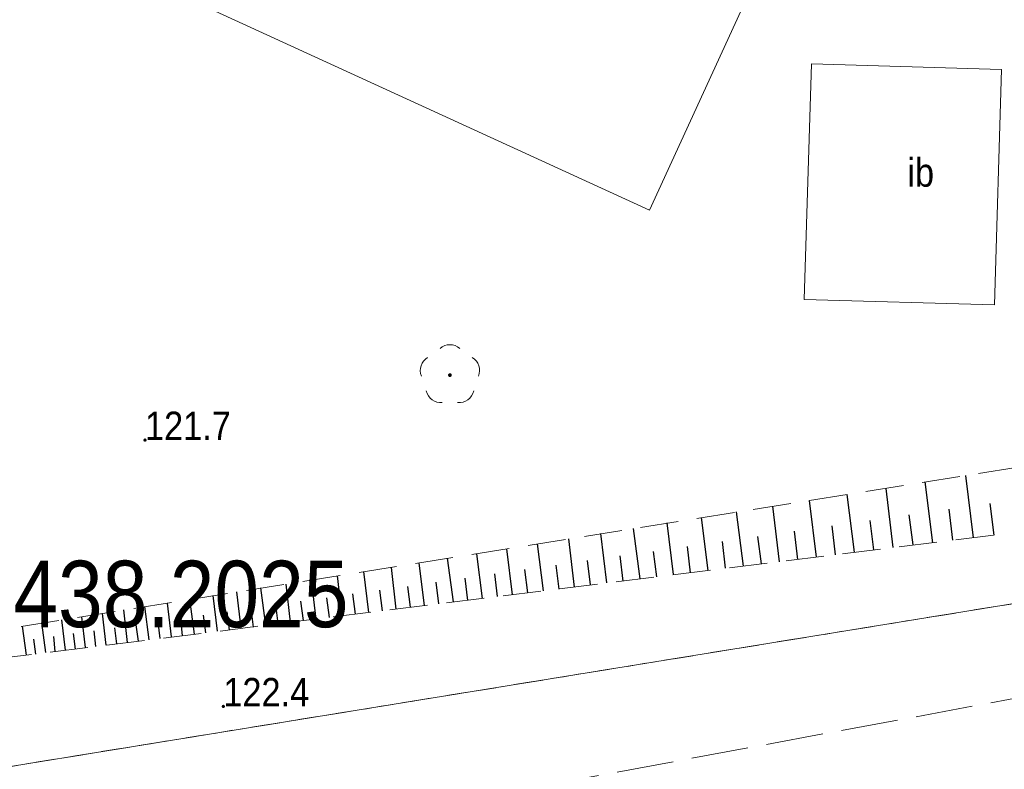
# Model space of a CAD drawing. Header units: metres. Extents: x 5590113 to 5596324, y 5910954 to 5916249.
# Tile 201 of 256: x 5592632 to 5592657, y 5913909 to 5913929. Entities that reach past the tile are written whole.
import ezdxf
from ezdxf.enums import TextEntityAlignment as Align

# ---------------------------------------------------------------- set-up
doc = ezdxf.new("R2010")
doc.units = ezdxf.units.M
for name, pattern in [('1.0_0.5', [1.5, 1, -0.5]), ('1.5_0.5', [2, 1.5, -0.5]), ('219-500', [0]), ('egug-500', [1, 0.5, -0.5])]:
    doc.linetypes.add(name, pattern=pattern)
doc.layers.get('0').update_dxf_attribs({"color": 2, "lineweight": 5})
doc.styles.get("Standard").update_dxf_attribs({"font": 'Working1250', "width": 0.75})

# ---------------------------------------------------------------- blocks, each defined once
blk = doc.blocks.new('PW01')
at = {"linetype": 'Continuous', "lineweight": 13}
h = blk.add_hatch(color=0, dxfattribs=at)
edge = h.paths.add_edge_path()
edge.add_arc((0, 0), 0.045, 0, 360)
blk = doc.blocks.new('OP021')
at = {"linetype": 'Continuous', "lineweight": 13}
h = blk.add_hatch(color=0, dxfattribs=at)
edge = h.paths.add_edge_path()
edge.add_arc((0, 0), 0.05, 0, 360)
at = {"color": 0, "linetype": 'Continuous', "lineweight": 13}
for centre, start, end in [((0, 0.4), 49.272, 130.728), ((-0.38, 0.124), 121.308, 202.548), ((0.38, 0.124), 337.452, 58.692), ((-0.235, -0.324), 193.221, 274.871), ((0.235, -0.324), 265.129, 346.779)]:
    blk.add_arc(centre, 0.4, start, end, dxfattribs=at)

msp = doc.modelspace()

# ---------------------------------------------------------------- linework, layer by layer
at = {"layer": '000 Inne (niezydentyfikowane)', "color": 7, "linetype": 'CONTINUOUS', "lineweight": 25, "flags": 128}
for points in [[(5592655.56, 5913915.14), (5592655.36, 5913916.74)], [(5592656.63, 5913915.27), (5592656.43, 5913916.91)], [(5592654.52, 5913915.01), (5592654.33, 5913916.57)], [(5592652.5, 5913914.76), (5592652.32, 5913916.25)], [(5592653.5, 5913914.89), (5592653.31, 5913916.41)], [(5592657.17, 5913915.34), (5592657.07, 5913916.17)], [(5592650.58, 5913914.52), (5592650.4, 5913915.95)], [(5592651.53, 5913914.64), (5592651.35, 5913916.1)], [(5592656.09, 5913915.21), (5592655.99, 5913916.02)], [(5592648.74, 5913914.3), (5592648.57, 5913915.66)], [(5592649.65, 5913914.41), (5592649.48, 5913915.8)], [(5592654.01, 5913914.95), (5592653.91, 5913915.72)], [(5592655.04, 5913915.08), (5592654.94, 5913915.87)], [(5592646.99, 5913914.08), (5592646.83, 5913915.38)], [(5592647.86, 5913914.19), (5592647.69, 5913915.51)], [(5592652.01, 5913914.7), (5592651.92, 5913915.44)], [(5592653, 5913914.82), (5592652.91, 5913915.58)], [(5592646.14, 5913913.97), (5592645.99, 5913915.24)], [(5592650.11, 5913914.47), (5592650.03, 5913915.17)], [(5592651.05, 5913914.58), (5592650.96, 5913915.3)], [(5592644.51, 5913913.77), (5592644.36, 5913914.98)], [(5592645.32, 5913913.87), (5592645.16, 5913915.11)], [(5592648.3, 5913914.24), (5592648.21, 5913914.91)], [(5592649.19, 5913914.35), (5592649.11, 5913915.04)], [(5592642.19, 5913913.48), (5592642.05, 5913914.61)], [(5592642.95, 5913913.58), (5592642.8, 5913914.73)], [(5592643.72, 5913913.67), (5592643.57, 5913914.85)], [(5592646.56, 5913914.03), (5592646.48, 5913914.67)], [(5592647.42, 5913914.13), (5592647.34, 5913914.79)], [(5592640.73, 5913913.3), (5592640.6, 5913914.38)], [(5592641.45, 5913913.39), (5592641.32, 5913914.49)], [(5592644.91, 5913913.82), (5592644.83, 5913914.43)], [(5592645.73, 5913913.92), (5592645.65, 5913914.55)], [(5592639.34, 5913913.13), (5592639.22, 5913914.16)], [(5592640.03, 5913913.21), (5592639.9, 5913914.27)], [(5592642.57, 5913913.53), (5592642.5, 5913914.1)], [(5592643.33, 5913913.62), (5592643.26, 5913914.21)], [(5592644.11, 5913913.72), (5592644.04, 5913914.32)], [(5592637.37, 5913912.89), (5592637.26, 5913913.85)], [(5592638.02, 5913912.96), (5592637.89, 5913913.95)], [(5592638.67, 5913913.05), (5592638.55, 5913914.05)], [(5592641.09, 5913913.35), (5592641.02, 5913913.89)], [(5592641.82, 5913913.44), (5592641.75, 5913913.99)], [(5592636.14, 5913912.73), (5592636.02, 5913913.65)], [(5592636.75, 5913912.81), (5592636.63, 5913913.75)], [(5592639.01, 5913913.09), (5592638.94, 5913913.6)], [(5592639.69, 5913913.17), (5592639.62, 5913913.69)], [(5592640.38, 5913913.26), (5592640.31, 5913913.79)], [(5592634.38, 5913912.51), (5592634.28, 5913913.37)], [(5592634.95, 5913912.58), (5592634.84, 5913913.46)], [(5592635.54, 5913912.66), (5592635.43, 5913913.55)], [(5592637.06, 5913912.85), (5592637, 5913913.32)], [(5592637.69, 5913912.92), (5592637.63, 5913913.41)], [(5592638.34, 5913913.01), (5592638.28, 5913913.5)], [(5592632.75, 5913912.31), (5592632.65, 5913913.11)], [(5592633.28, 5913912.38), (5592633.18, 5913913.19)], [(5592633.82, 5913912.44), (5592633.72, 5913913.28)], [(5592635.24, 5913912.62), (5592635.19, 5913913.06)], [(5592635.83, 5913912.69), (5592635.78, 5913913.15)], [(5592636.44, 5913912.77), (5592636.38, 5913913.23)], [(5592631.72, 5913912.18), (5592631.62, 5913912.94)], [(5592632.23, 5913912.25), (5592632.13, 5913913.03)], [(5592633.55, 5913912.41), (5592633.5, 5913912.82)], [(5592634.1, 5913912.48), (5592634.05, 5913912.9)], [(5592634.67, 5913912.55), (5592634.61, 5913912.98)], [(5592631.97, 5913912.21), (5592631.92, 5913912.6)], [(5592632.48, 5913912.28), (5592632.44, 5913912.67)], [(5592633.01, 5913912.34), (5592632.96, 5913912.75)]]:
    msp.add_lwpolyline(points, dxfattribs=at)
at = {"layer": '218-kontur użytku gruntowego', "color": 3, "linetype": 'egug-500', "lineweight": 18, "flags": 128}
for points in [[(5592576.45, 5913900.34), (5592688.73, 5913918.58)], [(5592688.73, 5913918.58), (5592576.45, 5913900.34)]]:
    msp.add_lwpolyline(points, dxfattribs=at)
at = {"layer": '219-działka ewidencyjna', "color": 7, "linetype": '219-500', "lineweight": 18, "flags": 128}
msp.add_lwpolyline([(5592688.73, 5913918.58), (5592576.45, 5913900.34)], dxfattribs=at)
at = {"layer": 'inna budowla', "color": 7, "linetype": 'CONTINUOUS', "lineweight": 18, "flags": 128}
for points in [[(5592640.02, 5913938.61), (5592652.27, 5913932.98), (5592648.11, 5913923.89), (5592635.84, 5913929.52)], [(5592652.37, 5913927.74), (5592657.37, 5913927.59), (5592657.18, 5913921.4), (5592652.18, 5913921.54)]]:
    msp.add_lwpolyline(points, close=True, dxfattribs=at)
at = {"layer": 'jezdnia', "color": 7, "linetype": '1.5_0.5', "lineweight": 18, "flags": 128}
msp.add_lwpolyline([(5593135.82, 5913988.01), (5593135.55, 5913990.41), (5593104.56, 5913986.23), (5593072.38, 5913981.35), (5593039.84, 5913975.24), (5593003.11, 5913968.91), (5592976.91, 5913964.92), (5592948.79, 5913959.51), (5592921.14, 5913955.02), (5592893.54, 5913951.1), (5592865.72, 5913946.01), (5592841.04, 5913941.76), (5592818.35, 5913938.37), (5592790.26, 5913933.03), (5592763.8, 5913928.98), (5592734.54, 5913923.81), (5592712.45, 5913920.28), (5592688.23, 5913916.23), (5592663.1, 5913912.04), (5592637.75, 5913907.34), (5592614.05, 5913903.61), (5592589.95, 5913899.89), (5592567.33, 5913895.7), (5592567.93, 5913891.79), (5592591.32, 5913896.54), (5592614.26, 5913900.27), (5592638.73, 5913904.41), (5592663.6, 5913908.51), (5592689.06, 5913912.91), (5592713.42, 5913916.96), (5592735.33, 5913920.39), (5592764.28, 5913925.55), (5592790.61, 5913929.61), (5592818.53, 5913934.47), (5592842.25, 5913938.31), (5592865.27, 5913942.35), (5592894.08, 5913947.33), (5592922.13, 5913951.96), (5592950.22, 5913956.69), (5592977.48, 5913961.28), (5593004.03, 5913965.28), (5593040.63, 5913971.81), (5593072.85, 5913977.63), (5593128.27, 5913986.81)], close=True, dxfattribs=at)
at = {"layer": 'skarpa nieumocniona', "color": 7, "linetype": '1.0_0.5', "lineweight": 18, "flags": 128}
msp.add_lwpolyline([(5592610.02, 5913909.49), (5592665.13, 5913916.33), (5592681.13, 5913921.22), (5592664.74, 5913918.24)], close=True, dxfattribs=at)
msp.add_lwpolyline([(5592610.02, 5913909.49), (5592665.13, 5913916.33), (5592681.13, 5913921.22), (5592664.74, 5913918.24)], close=True, dxfattribs=at)

# ---------------------------------------------------------------- block references
at = {"layer": 'drzewo liściaste', "color": 94, "linetype": 'CONTINUOUS', "lineweight": 18}
msp.add_blockref('OP021', (5592642.86, 5913919.55), dxfattribs=at)
at = {"layer": 'pikieta naturalna', "color": 7, "linetype": 'CONTINUOUS', "lineweight": 13}
for p in [(5592634.84, 5913917.84), (5592636.9, 5913910.83)]:
    msp.add_blockref('PW01', p, dxfattribs=at)

# ---------------------------------------------------------------- texts
at = {"layer": 'inna budowla-Atr17', "color": 7, "width": 0.9}
msp.add_text('ib', height=0.75, dxfattribs=at).set_placement((5592654.89, 5913924.51))
at = {"layer": 'pikieta naturalna-Atr2', "color": 7, "width": 0.9}
for s, p in [('121.7', (5592634.84, 5913917.84)), ('122.4', (5592636.9, 5913910.83))]:
    msp.add_text(s, height=0.75, dxfattribs=at).set_placement(p)
at = {"layer": 'Zakres-Atr18', "color": 7, "width": 0.903}
msp.add_text('6640.438.2025', height=1.75, dxfattribs=at).set_placement((5592626.09, 5913912.39), align=Align.BOTTOM_LEFT)

doc.saveas('drawing.dxf')
